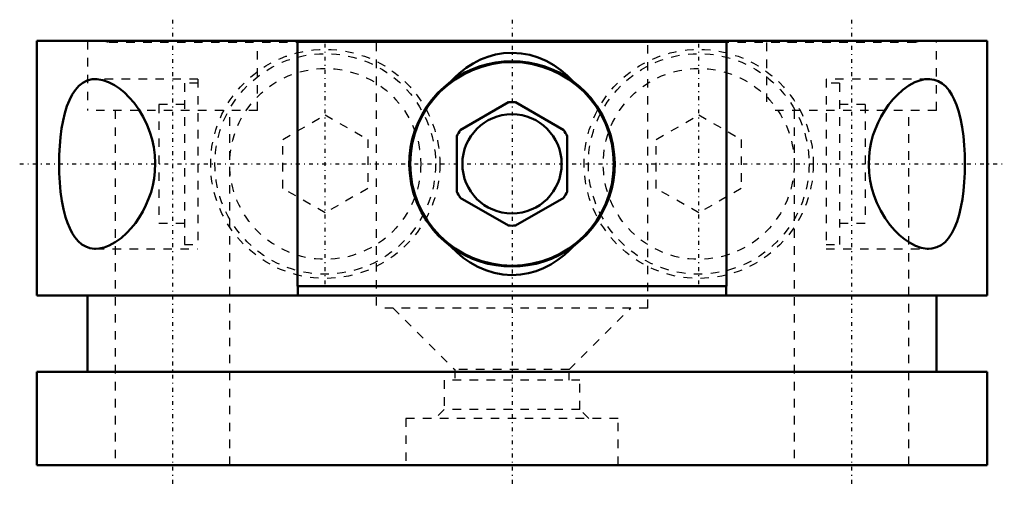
# Model space of a CAD drawing. Header units: millimetres. Extents: x -58 to 58, y -2 to 52.
import ezdxf

# ---------------------------------------------------------------- set-up
doc = ezdxf.new("R2010")
doc.units = ezdxf.units.MM
doc.linetypes.add('Center', pattern=[1.5, 0.45, -0.5, 0.05, -0.5])
doc.linetypes.add('Dashed', pattern=[2, 1, -1])
for name, color, linetype, lineweight in [('AM_0', 7, 'Continuous', 50), ('AM_7', 7, 'Center', 25), ('AM_9', 6, 'Dashed', 25)]:
    doc.layers.add(name, color=color, linetype=linetype, lineweight=lineweight)

msp = doc.modelspace()

# ---------------------------------------------------------------- linework, layer by layer
at = {"layer": 'AM_0'}
for p, q in [((56, 50), (-56, 50)), ((-56, 50), (-56, 20)), ((-25.26, 49.9), (25.26, 49.9)), ((-25.26, 49.9), (-25.26, 21.1)), ((-25.22, 50), (-25.22, 49.9)), ((25.22, 49.9), (25.22, 50)), ((25.26, 49.9), (25.26, 21.1)), ((56, 20), (56, 50)), ((-6.09, 39.49), (-0.41, 42.77)), ((0.41, 42.77), (6.09, 39.49)), ((-6.5, 32.22), (-6.5, 38.78)), ((6.5, 38.78), (6.5, 32.22)), ((-0.41, 28.23), (-6.09, 31.51)), ((6.09, 31.51), (0.41, 28.23)), ((-25.26, 21.1), (25.26, 21.1)), ((-25.22, 21.1), (-25.22, 20)), ((25.22, 20), (25.22, 21.1)), ((56, 20), (-56, 20)), ((-50, 20), (-50, 11)), ((50, 11), (50, 20)), ((-56, 11), (-56, 0)), ((56, 11), (-56, 11)), ((56, 0), (56, 11)), ((56, 0), (-56, 0))]:
    msp.add_line(p, q, dxfattribs=at)
for points in [[(7.21, 45.22), (6.51, 45.92), (5.75, 46.56), (4.93, 47.13), (4.04, 47.64), (3.09, 48.04), (2.1, 48.35), (1.08, 48.53), (0.03, 48.6), (-1.01, 48.54), (-1.94, 48.38), (-2.84, 48.13), (-3.72, 47.79), (-4.59, 47.34), (-5.41, 46.81), (-6.18, 46.21), (-6.71, 45.73), (-7.21, 45.22)], [(-53.36, 35.5), (-53.34, 36.57), (-53.28, 37.64), (-53.19, 38.67), (-53.06, 39.67), (-52.89, 40.61), (-52.68, 41.49), (-52.43, 42.3), (-52.14, 43.03), (-51.81, 43.68), (-51.43, 44.24), (-51.02, 44.71), (-50.56, 45.06), (-50.04, 45.33), (-49.48, 45.47), (-49.06, 45.5)], [(-49.06, 45.5), (-48.9, 45.5), (-48.22, 45.39), (-47.53, 45.15), (-46.82, 44.78), (-46.24, 44.38), (-45.66, 43.9), (-45.09, 43.33), (-44.53, 42.69), (-43.97, 41.91), (-43.45, 41.04), (-42.99, 40.08), (-42.67, 39.26), (-42.41, 38.39), (-42.21, 37.48), (-42.08, 36.54), (-42.04, 35.58), (-42.07, 34.62), (-42.17, 33.78), (-42.32, 32.95), (-42.53, 32.16), (-42.81, 31.37), (-43.12, 30.62), (-43.48, 29.91), (-43.91, 29.19), (-44.37, 28.52), (-44.86, 27.92), (-45.36, 27.38), (-46.05, 26.76), (-46.76, 26.26), (-47.46, 25.88), (-48.05, 25.66), (-48.63, 25.53), (-49.06, 25.5)], [(49.06, 25.5), (48.9, 25.5), (48.22, 25.61), (47.53, 25.85), (46.82, 26.22), (46.24, 26.62), (45.66, 27.1), (45.09, 27.67), (44.53, 28.31), (43.97, 29.09), (43.45, 29.96), (42.99, 30.92), (42.67, 31.74), (42.41, 32.61), (42.21, 33.52), (42.08, 34.46), (42.04, 35.42), (42.07, 36.38), (42.17, 37.22), (42.32, 38.05), (42.53, 38.84), (42.81, 39.63), (43.12, 40.38), (43.48, 41.09), (43.91, 41.81), (44.37, 42.48), (44.86, 43.08), (45.36, 43.62), (46.05, 44.24), (46.76, 44.74), (47.46, 45.12), (48.05, 45.34), (48.63, 45.47), (49.06, 45.5)], [(49.06, 45.5), (49.19, 45.5), (49.72, 45.42), (50.21, 45.25), (50.67, 44.98), (51.11, 44.62), (51.5, 44.15), (51.82, 43.66), (52.11, 43.09), (52.38, 42.46), (52.61, 41.76), (52.84, 40.84), (53.03, 39.84), (53.18, 38.78), (53.28, 37.71), (53.34, 36.61), (53.36, 35.5)], [(-7.21, 45.22), (-8.01, 44.56), (-8.76, 43.84), (-9.44, 43.06), (-10.06, 42.23), (-10.6, 41.34), (-11.06, 40.4), (-11.45, 39.42), (-11.75, 38.41), (-11.94, 37.42), (-12.06, 36.42), (-12.1, 35.41), (-12.05, 34.4), (-11.88, 33.2), (-11.59, 32.02), (-11.18, 30.88), (-10.65, 29.76), (-10.01, 28.71), (-9.27, 27.73), (-8.64, 27.03), (-7.95, 26.38), (-7.21, 25.78)], [(7.21, 25.78), (8.01, 26.44), (8.76, 27.16), (9.44, 27.94), (10.06, 28.77), (10.6, 29.66), (11.06, 30.6), (11.45, 31.58), (11.75, 32.59), (11.94, 33.58), (12.06, 34.58), (12.1, 35.59), (12.05, 36.6), (11.88, 37.8), (11.59, 38.98), (11.18, 40.12), (10.65, 41.24), (10.01, 42.29), (9.27, 43.27), (8.64, 43.97), (7.95, 44.62), (7.21, 45.22)], [(-49.06, 25.5), (-49.19, 25.5), (-49.72, 25.58), (-50.21, 25.75), (-50.67, 26.02), (-51.11, 26.38), (-51.5, 26.85), (-51.82, 27.34), (-52.11, 27.91), (-52.38, 28.54), (-52.61, 29.24), (-52.84, 30.16), (-53.03, 31.16), (-53.18, 32.22), (-53.28, 33.29), (-53.34, 34.39), (-53.36, 35.5)], [(53.36, 35.5), (53.34, 34.43), (53.28, 33.36), (53.19, 32.33), (53.06, 31.33), (52.89, 30.39), (52.68, 29.51), (52.43, 28.7), (52.14, 27.97), (51.81, 27.32), (51.43, 26.76), (51.02, 26.29), (50.56, 25.94), (50.04, 25.67), (49.48, 25.53), (49.06, 25.5)], [(-7.21, 25.78), (-6.51, 25.08), (-5.75, 24.44), (-4.93, 23.87), (-4.04, 23.36), (-3.09, 22.96), (-2.1, 22.65), (-1.08, 22.47), (-0.03, 22.4), (1.01, 22.46), (1.94, 22.62), (2.84, 22.87), (3.72, 23.21), (4.59, 23.66), (5.41, 24.19), (6.18, 24.79), (6.71, 25.27), (7.21, 25.78)]]:
    msp.add_lwpolyline(points, dxfattribs=at)
for radius in [12, 5.85]:
    msp.add_circle((0, 35.5), radius, dxfattribs=at)
for radius, start, end in [(12.1, 53.419, 126.581), (7.28, 86.7655, 93.2345), (7.28, 146.7655, 153.2345), (7.28, 26.7655, 33.2345), (7.28, 206.7655, 213.2345), (7.28, 326.7655, 333.2345), (7.28, 266.7655, 273.2345), (12.1, 233.419, 306.581)]:
    msp.add_arc((0, 35.5), radius, start, end, dxfattribs=at)
at = {"layer": 'AM_7'}
for p, q in [((-40, 52.5), (-40, -2.5)), ((0, 52.5), (0, -2.5)), ((40, 52.5), (40, -2.5)), ((-22, 21.32), (-22, 49.67)), ((22, 21.32), (22, 49.67)), ((-58, 35.5), (58, 35.5))]:
    msp.add_line(p, q, dxfattribs=at)
at = {"layer": 'AM_9'}
for p, q in [((-50, 50), (-50, 41.8)), ((-47.55, 49.8), (-48.21, 50)), ((-36.28, 50), (-36.8, 49.8)), ((-32.36, 49.8), (-32.82, 50)), ((-25.22, 49.9), (-25.22, 21.1)), ((25.22, 21.1), (25.22, 49.9)), ((32.82, 50), (32.36, 49.8)), ((36.8, 49.8), (36.28, 50)), ((48.21, 50), (47.55, 49.8)), ((50, 41.8), (50, 50)), ((47.55, 49.8), (-47.55, 49.8)), ((-30, 41.8), (-30, 49.8)), ((-16, 49.8), (-16, 18.5)), ((16, 18.5), (16, 49.8)), ((30, 49.8), (30, 41.8)), ((-37, 45.5), (-49.06, 45.5)), ((-37, 45.5), (-37, 25.5)), ((49.06, 45.5), (37, 45.5)), ((37, 45.5), (37, 25.5)), ((-37, 45), (-38.6, 45)), ((-38.6, 45), (-38.6, 26)), ((38.6, 45), (37, 45)), ((38.6, 45), (38.6, 26)), ((-30, 41.8), (-50, 41.8)), ((-46.75, 41.8), (-46.75, 0)), ((-38.6, 42.5), (-41.6, 42.5)), ((-41.6, 42.5), (-41.6, 28.5)), ((-33.25, 0), (-33.25, 41.8)), ((50, 41.8), (30, 41.8)), ((33.25, 41.8), (33.25, 0)), ((41.6, 42.5), (38.6, 42.5)), ((41.6, 42.5), (41.6, 28.5)), ((46.75, 0), (46.75, 41.8)), ((-27, 38.39), (-22, 41.27)), ((-22, 41.27), (-17, 38.39)), ((17, 38.39), (22, 41.27)), ((22, 41.27), (27, 38.39)), ((-27, 32.61), (-27, 38.39)), ((-17, 38.39), (-17, 32.61)), ((17, 32.61), (17, 38.39)), ((27, 38.39), (27, 32.61)), ((-22, 29.73), (-27, 32.61)), ((-17, 32.61), (-22, 29.73)), ((22, 29.73), (17, 32.61)), ((27, 32.61), (22, 29.73)), ((-41.6, 28.5), (-38.6, 28.5)), ((38.6, 28.5), (41.6, 28.5)), ((-38.6, 26), (-37, 26)), ((37, 26), (38.6, 26)), ((-49.06, 25.5), (-37, 25.5)), ((37, 25.5), (49.06, 25.5)), ((16, 18.5), (-16, 18.5)), ((-14, 18.5), (-6.75, 11.25)), ((6.75, 11.25), (14, 18.5)), ((-6.75, 11.25), (-6.75, 10)), ((6.75, 11.25), (-6.75, 11.25)), ((6.75, 10), (6.75, 11.25)), ((-8, 10), (-8, 6.56)), ((8, 10), (-8, 10)), ((8, 6.56), (8, 10)), ((-8, 6.56), (-9.06, 5.5)), ((8, 6.56), (-8, 6.56)), ((9.06, 5.5), (8, 6.56)), ((-12.5, 5.5), (-12.5, 0)), ((12.5, 5.5), (-12.5, 5.5)), ((12.5, 0), (12.5, 5.5))]:
    msp.add_line(p, q, dxfattribs=at)
for centre, radius in [((-22, 35.5), 13.5), ((22, 35.5), 13.5), ((-22, 35.5), 13), ((22, 35.5), 13), ((-22, 35.5), 11.25), ((22, 35.5), 11.25)]:
    msp.add_circle(centre, radius, dxfattribs=at)

doc.saveas('drawing.dxf')
